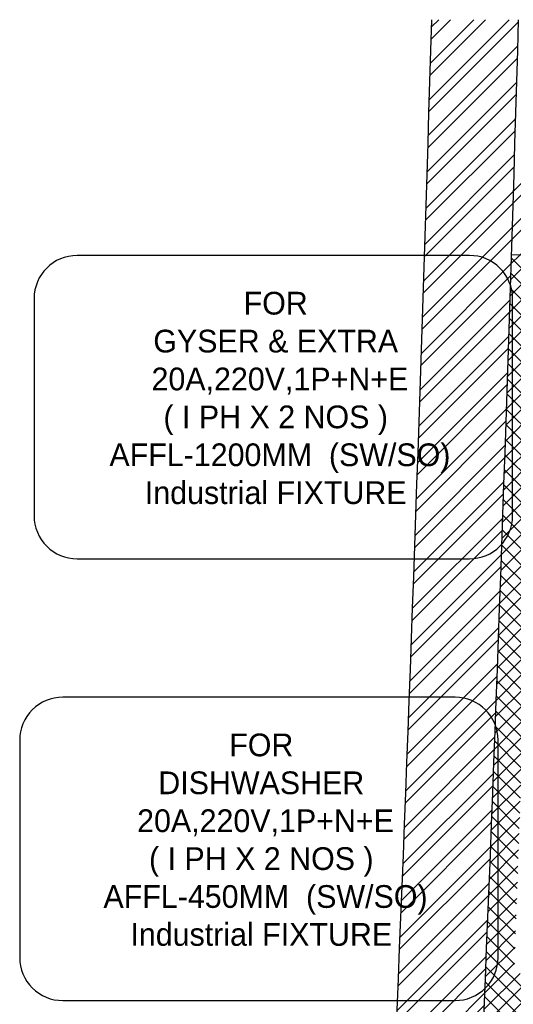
# Model space of a CAD drawing. Header units: millimetres. Extents: x 256680 to 410391, y -77299 to -22623.
# Tile 163 of 202: x 364075 to 365211, y -27421 to -25157. Entities that reach past the tile are written whole.
import ezdxf

# ---------------------------------------------------------------- set-up
doc = ezdxf.new("R2010")
doc.units = ezdxf.units.MM
doc.header["$LTSCALE"] = 2.5
for name, color, linetype, lineweight in [('CKD-Electrical Text', 7, 'Continuous', 25), ('HATCH LIGHT', 250, 'Continuous', 0), ('WALL', 132, 'Continuous', 25)]:
    doc.layers.add(name, color=color, linetype=linetype, lineweight=lineweight)
doc.styles.add('CKD_Dimension Text', font='BOOKOSI.TTF')

msp = doc.modelspace()

# ---------------------------------------------------------------- hatches: boundary and pattern name
at = {"layer": 'HATCH LIGHT', "true_color": 0x636466}
h = msp.add_hatch(dxfattribs=at)
h.set_pattern_fill('ANSI32', color=251, scale=6)
h.set_pattern_definition([(45, (300231.2108083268, -46725.02572774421), (-40.41115254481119, 40.41115254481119), []), (45, (300258.1515883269, -46725.02572774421), (-40.41115254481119, 40.41115254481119), [])])
h.paths.add_polyline_path([(377374.0514840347, -32589.97445290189), (377180.1070345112, -32638.81655051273), (377361.6497626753, -33359.69440875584), (364808.9999280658, -33359.58488732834, -0.0002631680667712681), (364794.4728929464, -33559.58476056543), (377618.2620820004, -33559.69664779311)])
h.paths.add_polyline_path([(365222.9449055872, -25157.05522880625), (365022.8614762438, -25157.05522880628, -0.0119723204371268), (364541.6437319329, -34256.03179570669), (364742.2340969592, -34256.03179570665, 0.01195971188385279)])
h.paths.add_polyline_path([(365206.5702329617, -25697.60409340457), (374885.5123452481, -26046.56270283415, 0.003501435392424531), (375379.5834392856, -26800.64148205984), (375547.2076888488, -26691.52636838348), (374997.0973394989, -25850.45577696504), (365212.8048811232, -25497.69893113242, -0.0002624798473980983)])
h = msp.add_hatch(dxfattribs=at)
h.set_pattern_fill('ANSI37', color=251, scale=8)
h.set_pattern_definition([(45, (300231.2108083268, -46725.02572774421), (-17.96051224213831, 17.96051224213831), []), (135, (300231.2108083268, -46725.02572774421), (-17.96051224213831, -17.9605122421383), [])])
edge = h.paths.add_edge_path()
edge.add_line((368000.1106897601, -25798.32067811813), (365206.5702329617, -25697.60409340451))
edge.add_arc((174809.2143858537, -19659.43587777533), 190493.0775355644, 356.573536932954, 358.1835585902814, ccw=False)
edge.add_line((364961.7531150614, -31044.7160152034), (367810.9676704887, -31044.74087449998))
edge.add_line((367810.9676704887, -31044.74087449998), (367937.4725144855, -27535.69369794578))
edge.add_line((367937.4725144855, -27535.69369794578), (367837.5374435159, -27532.09070053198))
edge.add_line((367837.5374435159, -27532.09070053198), (367808.2844690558, -28343.52252291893))
edge.add_line((367808.2844690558, -28343.52252291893), (367808.290766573, -28343.52274996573))
edge.add_line((367808.290766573, -28343.52274996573), (367743.4368131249, -30142.35402741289))
edge.add_line((367743.4368131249, -30142.35402741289), (367714.5078296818, -30944.74003288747))
edge.add_line((367714.5078296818, -30944.74003288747), (365082.8001678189, -30944.71707133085))
edge.add_line((365082.8001678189, -30944.71707133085), (365208.8223793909, -27449.28335022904))
edge.add_line((365208.8223793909, -27449.28335022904), (366208.1730890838, -27485.31332436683))
edge.add_line((366208.1730890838, -27485.31332436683), (366249.5675508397, -27486.80573466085))
edge.add_line((366249.5675508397, -27486.80573466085), (366253.1705482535, -27386.87066369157))
edge.add_line((366253.1705482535, -27386.87066369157), (365212.4253768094, -27349.34827915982))
edge.add_line((365212.4253768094, -27349.34827915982), (365268.3335786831, -25799.89520856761))
edge.add_line((365268.3335786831, -25799.89520856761), (366767.3596432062, -25853.94016977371))
edge.add_line((366767.3596432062, -25853.94016977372), (366756.5506509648, -26153.74538268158))
edge.add_line((366756.5506509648, -26153.74538268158), (366733.1456902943, -26801.70399989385))
edge.add_line((366733.1456902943, -26801.70399989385), (366730.5037943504, -26874.8608423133))
edge.add_line((366730.5037943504, -26874.8608423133), (366830.4404157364, -26878.4659484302))
edge.add_line((366830.4404157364, -26878.4659484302), (366867.2413904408, -25857.54187831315))
edge.add_line((366867.2413904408, -25857.54187831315), (367896.5726213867, -25894.65275167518))
edge.add_line((367896.5726213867, -25894.65275167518), (367869.9643825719, -26632.67610625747))
edge.add_line((367869.9643825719, -26632.67610625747), (367969.8994535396, -26636.27910367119))
edge.add_line((367969.8994535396, -26636.27910367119), (368000.1106897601, -25798.32067811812))

# ---------------------------------------------------------------- linework, layer by layer
at = {"layer": 'CKD-Electrical Text', "color": 7, "linetype": 'Continuous', "elevation": -24820.12269848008}
for points in [[(364108.1566624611, -25798.10189403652), (364108.1566624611, -26297.76938154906, 0.414213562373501), (364207.064134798, -26396.67685389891), (365109.9759808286, -26396.67685389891, 0.4142135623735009), (365208.8834531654, -26297.76938154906), (365208.8834531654, -25798.10189403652, 0.4142135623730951), (365109.9759808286, -25699.19442169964), (364207.064134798, -25699.19442169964, 0.4142135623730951)], [(364074.9910232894, -26813.79959367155), (364074.9910232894, -27313.46708118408, 0.414213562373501), (364173.8984956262, -27412.37455353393), (365076.8103416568, -27412.37455353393, 0.4142135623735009), (365175.7178139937, -27313.46708118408), (365175.7178139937, -26813.79959367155, 0.4142135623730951), (365076.8103416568, -26714.89212133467), (364173.8984956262, -26714.89212133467, 0.4142135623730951)]]:
    msp.add_lwpolyline(points, format="xyb", close=True, dxfattribs=at)
at = {"layer": 'WALL', "flags": 128}
msp.add_lwpolyline([(375547.2076888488, -26691.52636838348), (375379.5834392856, -26800.64148205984, -0.003501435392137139), (374885.5123452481, -26046.56270283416), (365206.5702329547, -25697.60409340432)], format="xyb", dxfattribs=at)
at = {"layer": 'WALL'}
for radius, start, end in [(190293.077535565, 355.6007561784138, 358.3444788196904), (190493.077535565, 355.6053840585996, 358.3462138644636)]:
    msp.add_arc((174809.214385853, -19659.43587777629), radius, start, end, dxfattribs=at)

# ---------------------------------------------------------------- texts
at = {"layer": 'CKD-Electrical Text', "color": 4, "linetype": 'Continuous', "char_height": 52.272, "width": 991.626730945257, "attachment_point": 5, "style": 'CKD_Dimension Text'}
for s, insert in [('{\\fCentury Gothic|b0|i0|c238|p34;\\C7;FOR \\P\\fCentury Gothic|b0|i0|c0|p34;GYSER & EXTRA\\P 20\\fCentury Gothic|b0|i0|c238|p34;A,220V,1P+N+E \\P( I\\fCentury Gothic|b0|i0|c0|p34; \\fCentury Gothic|b0|i0|c238|p34;PH X\\fCentury Gothic|b0|i0|c0|p34; 2 \\fCentury Gothic|b0|i0|c238|p34;NO\\fCentury Gothic|b0|i0|c0|p34;S \\fCentury Gothic|b0|i0|c238|p34;) \\A1; \\P AFFL-\\fCentury Gothic|b0|i0|c0|p34;1200MM\\fCentury Gothic|b0|i0|c238|p34; \\fCentury Gothic|b0|i0|c0|p34; \\fCentury Gothic|b0|i0|c238|p34;(SW/SO)\\PIndustrial FIXTURE}', (364663.9953899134, -26027.13717835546)), ('{\\fCentury Gothic|b0|i0|c238|p34;\\C7;FOR \\P\\fCentury Gothic|b0|i0|c0|p34;DISHWASHER\\P 20\\fCentury Gothic|b0|i0|c238|p34;A,220V,1P+N+E \\P( I\\fCentury Gothic|b0|i0|c0|p34; \\fCentury Gothic|b0|i0|c238|p34;PH X\\fCentury Gothic|b0|i0|c0|p34; 2 \\fCentury Gothic|b0|i0|c238|p34;NO\\fCentury Gothic|b0|i0|c0|p34;S \\fCentury Gothic|b0|i0|c238|p34;) \\A1; \\P AFFL-\\fCentury Gothic|b0|i0|c0|p34;450MM\\fCentury Gothic|b0|i0|c238|p34; \\fCentury Gothic|b0|i0|c0|p34; \\fCentury Gothic|b0|i0|c238|p34;(SW/SO)\\PIndustrial FIXTURE}', (364630.8297507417, -27042.8348779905))]:
    msp.add_mtext(s, dxfattribs=dict(at, insert=insert))

doc.saveas('drawing.dxf')
